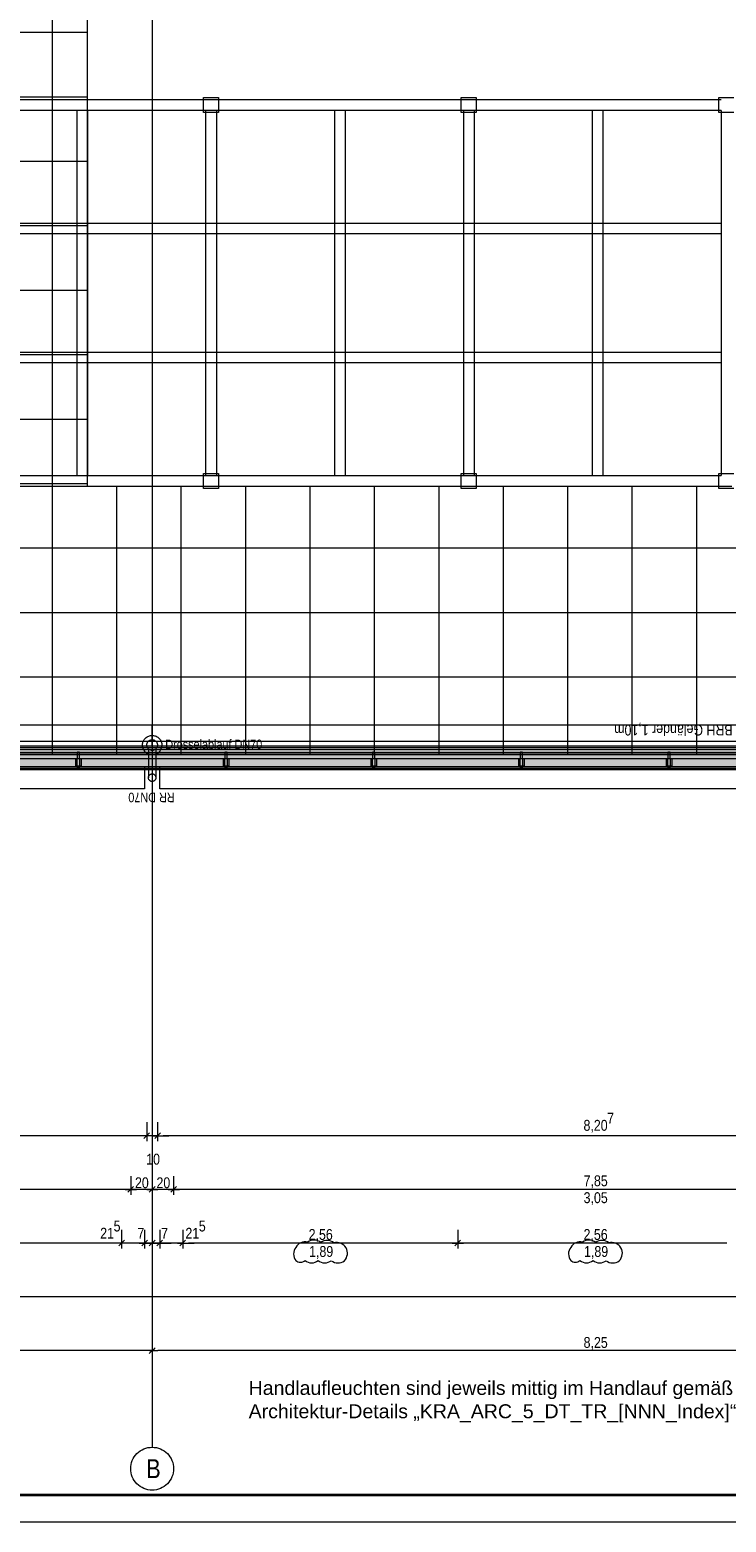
# Model space of a CAD drawing. Extents: x -634 to 300, y 62 to 1102.
# Tile 39 of 125: x -180 to -50, y 62 to 340. Entities that reach past the tile are written whole.
import ezdxf
from ezdxf.lldxf.tags import DXFTag

# ---------------------------------------------------------------- set-up
doc = ezdxf.new("R2010")
doc.units = 0
doc.layers.get('0').update_dxf_attribs({"lineweight": 13})
for name, color, linetype, lineweight, true_color in [('00_E_ST_Handlaufleuchte_Bem', 7, 'Continuous', 5, 0x7d7d00), ('00_E_ST_Handlaufleuchte–Handlauf-Position', 7, 'Continuous', 5, 0x0000b2), ('30 -33 Aussenwände- 7 Fassade_ Elemente', 7, 'Continuous', 9, 0x00aacc), ('30 -34 Innenwände- 6 Elemente', 7, 'Continuous', 9, 0xff6633), ('30 -36 Dächer- 3 Dachbeläge', 7, 'Continuous', 15, 0x9999ff), ('30 -36 Dächer- 4 Dachbekleidungen', 7, 'Continuous', 9, 0xccccff), ('60- 61 allgemeine Ausstattung- 4 Terrassen', 9, 'Continuous', 9, 0x808080), ('70 -72 Beschriftung- 1 Beschriftung allgemein', 7, 'Continuous', 9, 0xff6633), ('70 -76 Bemaßung- 2 Allgemein', 9, 'Continuous', 5, 0x808080), ('70 -77 Revision- 2 Wolken', 7, 'Continuous', 18, 0x944cff)]:
    doc.layers.add(name, color=color, linetype=linetype, lineweight=lineweight, true_color=true_color)
for name, color, linetype, lineweight in [('40 -41 Abwasser_Wasser_Gas- 1 Abwasser + sanitäre Anlagen', 7, 'Continuous', 9), ('40 -41 Abwasser_Wasser_Gas- 2 Wasser-1', 7, 'Continuous', 15), ('70 -71 Achsen- 1 Gebäudeachsen', 7, 'STRICHPUNKT2-A06CPW00L0', 18), ('iwb_Plankopf Rahmen', 7, 'Continuous', 35), ('Keine-A06CPVZYL0', 7, 'Continuous', 9)]:
    doc.layers.add(name, color=color, linetype=linetype, lineweight=lineweight)
doc.styles.get("Standard").update_dxf_attribs({"font": 'ARIALN.TTF'})
tags = doc.linetypes.add('grob-A06CPVZVL0', pattern=[14, 3, -8, 3]).pattern_tags.tags
tags[8:9] = [DXFTag(74, 4), DXFTag(75, 0), DXFTag(340, '0'), DXFTag(46, 0.0), DXFTag(50, 0.0), DXFTag(44, 0.0), DXFTag(45, 0.0)]
tags[6:7] = [DXFTag(74, 4), DXFTag(75, 0), DXFTag(340, '0'), DXFTag(46, 0.0), DXFTag(50, 0.0), DXFTag(44, 0.0), DXFTag(45, 0.0)]
tags[4:5] = [DXFTag(74, 4), DXFTag(75, 0), DXFTag(340, '0'), DXFTag(46, 0.0), DXFTag(50, 0.0), DXFTag(44, 0.0), DXFTag(45, 0.0)]
tags = doc.linetypes.add('STRICHPUNKT2-A06CPW00L0', pattern=[12.7, 6.35, -3.175, 0, -3.175]).pattern_tags.tags
tags[10:11] = [DXFTag(74, 4), DXFTag(75, 0), DXFTag(340, '0'), DXFTag(46, 0.0), DXFTag(50, 0.0), DXFTag(44, 0.0), DXFTag(45, 0.0)]
tags[8:9] = [DXFTag(74, 4), DXFTag(75, 0), DXFTag(340, '0'), DXFTag(46, 0.0), DXFTag(50, 0.0), DXFTag(44, 0.0), DXFTag(45, 0.0)]
tags[6:7] = [DXFTag(74, 4), DXFTag(75, 0), DXFTag(340, '0'), DXFTag(46, 0.0), DXFTag(50, 0.0), DXFTag(44, 0.0), DXFTag(45, 0.0)]
tags[4:5] = [DXFTag(74, 4), DXFTag(75, 0), DXFTag(340, '0'), DXFTag(46, 0.0), DXFTag(50, 0.0), DXFTag(44, 0.0), DXFTag(45, 0.0)]

# ---------------------------------------------------------------- blocks, each defined once
blk = doc.blocks.new('Referenz-A06CPW02L0')
at = {"layer": '30 -33 Aussenwände- 7 Fassade_ Elemente', "color": 0, "linetype": 'Continuous', "ltscale": 0.13}
for p, q in [((15.77, 203.08), (-494.83, 203.08)), ((-320.63, 203.08), (-158.43, 203.08)), ((-158.43, 203.08), (-158.43, 198.94)), ((-155.63, 203.08), (6.57, 203.08)), ((-155.63, 198.94), (-155.63, 203.08)), ((-158.43, 198.94), (-320.63, 198.94)), ((6.57, 198.94), (-155.63, 198.94))]:
    blk.add_line(p, q, dxfattribs=at)
at = {"layer": '30 -34 Innenwände- 6 Elemente', "color": 0, "linetype": 'Continuous', "ltscale": 0.13}
for p, q in [((-491.63, 206.28), (12.57, 206.28)), ((11.97, 206.88), (-491.03, 206.88)), ((-494.83, 203.08), (15.77, 203.08)), ((13.57, 205.28), (-492.63, 205.28))]:
    blk.add_line(p, q, dxfattribs=at)
at = {"layer": '30 -36 Dächer- 3 Dachbeläge', "color": 0, "linetype": 'Continuous', "ltscale": 0.15}
for p, q in [((-492.43, 205.48), (13.37, 205.48)), ((16.37, 202.48), (-495.43, 202.48))]:
    blk.add_line(p, q, dxfattribs=at)
at = {"layer": '30 -36 Dächer- 3 Dachbeläge', "color": 0, "lineweight": 9}
for p, q in [((-170.58, 203.18), (-170.98, 203.18)), ((-170.98, 203.18), (-170.98, 202.78)), ((-170.58, 202.78), (-170.58, 203.18)), ((-143.08, 203.18), (-143.48, 203.18)), ((-143.48, 203.18), (-143.48, 202.78)), ((-143.08, 202.78), (-143.08, 203.18)), ((-115.58, 203.18), (-115.98, 203.18)), ((-115.98, 203.18), (-115.98, 202.78)), ((-115.58, 202.78), (-115.58, 203.18)), ((-88.08, 203.18), (-88.48, 203.18)), ((-88.48, 203.18), (-88.48, 202.78)), ((-88.08, 202.78), (-88.08, 203.18)), ((-60.58, 203.18), (-60.98, 203.18)), ((-60.98, 203.18), (-60.98, 202.78)), ((-60.58, 202.78), (-60.58, 203.18))]:
    blk.add_line(p, q, dxfattribs=at)
at = {"layer": '30 -36 Dächer- 3 Dachbeläge', "color": 0, "lineweight": 0}
for points in [[(-492.43, 202.48), (-492.43, 205.48), (13.37, 202.48)], [(13.37, 202.48), (-492.43, 205.48), (13.37, 205.48)], [(-170.98, 203.18), (-170.58, 203.18), (-170.98, 202.78)], [(-170.98, 202.78), (-170.58, 203.18), (-170.58, 202.78)], [(-143.48, 203.18), (-143.08, 203.18), (-143.48, 202.78)], [(-143.48, 202.78), (-143.08, 203.18), (-143.08, 202.78)], [(-115.98, 203.18), (-115.58, 203.18), (-115.98, 202.78)], [(-115.98, 202.78), (-115.58, 203.18), (-115.58, 202.78)], [(-88.48, 203.18), (-88.08, 203.18), (-88.48, 202.78)], [(-88.48, 202.78), (-88.08, 203.18), (-88.08, 202.78)], [(-60.98, 203.18), (-60.58, 203.18), (-60.98, 202.78)], [(-60.98, 202.78), (-60.58, 203.18), (-60.58, 202.78)]]:
    blk.add_solid(points, dxfattribs=at)
at = {"layer": '30 -36 Dächer- 4 Dachbekleidungen', "color": 0, "linetype": 'Continuous', "ltscale": 0.13}
for p, q in [((-492.13, 205.78), (13.07, 205.78)), ((12.27, 206.58), (-491.33, 206.58)), ((-170.58, 205.78), (-170.98, 205.78)), ((-170.98, 205.78), (-170.98, 204.58)), ((-170.58, 204.58), (-170.58, 205.78)), ((-143.08, 205.78), (-143.48, 205.78)), ((-143.48, 205.78), (-143.48, 204.58)), ((-143.08, 204.58), (-143.08, 205.78)), ((-115.58, 205.78), (-115.98, 205.78)), ((-115.98, 205.78), (-115.98, 204.58)), ((-115.58, 204.58), (-115.58, 205.78)), ((-88.08, 205.78), (-88.48, 205.78)), ((-88.48, 205.78), (-88.48, 204.58)), ((-88.08, 204.58), (-88.08, 205.78)), ((-60.58, 205.78), (-60.98, 205.78)), ((-60.98, 205.78), (-60.98, 204.58)), ((-60.58, 204.58), (-60.58, 205.78)), ((14.27, 204.58), (-493.33, 204.58)), ((-171.28, 204.58), (-171.28, 203.18)), ((-171.28, 203.18), (-170.98, 203.18)), ((-170.98, 203.18), (-170.98, 204.58)), ((-170.58, 203.18), (-170.98, 203.18)), ((-170.58, 204.58), (-170.58, 203.18)), ((-170.28, 203.18), (-170.58, 203.18)), ((-170.28, 204.58), (-170.28, 203.18)), ((-143.78, 204.58), (-143.78, 203.18)), ((-143.78, 203.18), (-143.48, 203.18)), ((-143.48, 203.18), (-143.48, 204.58)), ((-143.08, 203.18), (-143.48, 203.18)), ((-143.08, 204.58), (-143.08, 203.18)), ((-142.78, 203.18), (-143.08, 203.18)), ((-142.78, 204.58), (-142.78, 203.18)), ((-116.28, 204.58), (-116.28, 203.18)), ((-116.28, 203.18), (-115.98, 203.18)), ((-115.98, 203.18), (-115.98, 204.58)), ((-115.58, 203.18), (-115.98, 203.18)), ((-115.58, 204.58), (-115.58, 203.18)), ((-115.28, 203.18), (-115.58, 203.18)), ((-115.28, 204.58), (-115.28, 203.18)), ((-88.78, 204.58), (-88.78, 203.18)), ((-88.78, 203.18), (-88.48, 203.18)), ((-88.48, 203.18), (-88.48, 204.58)), ((-88.08, 203.18), (-88.48, 203.18)), ((-88.08, 204.58), (-88.08, 203.18)), ((-87.78, 203.18), (-88.08, 203.18)), ((-87.78, 204.58), (-87.78, 203.18)), ((-61.28, 204.58), (-61.28, 203.18)), ((-61.28, 203.18), (-60.98, 203.18)), ((-60.98, 203.18), (-60.98, 204.58)), ((-60.58, 203.18), (-60.98, 203.18)), ((-60.58, 204.58), (-60.58, 203.18)), ((-60.28, 203.18), (-60.58, 203.18)), ((-60.28, 204.58), (-60.28, 203.18)), ((-495.13, 202.78), (16.07, 202.78))]:
    blk.add_line(p, q, dxfattribs=at)
at = {"layer": '40 -41 Abwasser_Wasser_Gas- 1 Abwasser + sanitäre Anlagen', "color": 0, "linetype": 'grob-A06CPVZVL0', "ltscale": 0.13}
for p, q in [((-157.03, 212.2), (-157.03, 207.11)), ((-157.73, 206.4), (-157.73, 201.04)), ((-156.33, 206.4), (-156.33, 201.04))]:
    blk.add_line(p, q, dxfattribs=at)
at = {"layer": '40 -41 Abwasser_Wasser_Gas- 1 Abwasser + sanitäre Anlagen', "color": 0, "linetype": 'Continuous', "lineweight": 5, "ltscale": 0.13}
for p, q in [((-157.03, 207.11), (-157.05, 207.17)), ((-157.05, 207.17), (-157.02, 207.17)), ((-157.02, 207.17), (-157.03, 207.11))]:
    blk.add_line(p, q, dxfattribs=at)
at = {"layer": '40 -41 Abwasser_Wasser_Gas- 1 Abwasser + sanitäre Anlagen', "color": 0, "lineweight": 0}
for points in [[(-157.03, 207.11), (-157.05, 207.17), (-157.03, 207.17)], [(-157.03, 207.11), (-157.03, 207.17), (-157.02, 207.17)]]:
    blk.add_solid(points, dxfattribs=at)
at = {"layer": '40 -41 Abwasser_Wasser_Gas- 2 Wasser-1', "color": 0, "linetype": 'Continuous', "ltscale": 0.15}
for p, q in [((-158.39, 208.3), (-158.26, 208.42)), ((-158.26, 208.42), (-158.13, 208.54)), ((-158.13, 208.54), (-157.98, 208.64)), ((-157.98, 208.64), (-157.83, 208.73)), ((-157.83, 208.73), (-157.67, 208.8)), ((-157.67, 208.8), (-157.5, 208.85)), ((-157.5, 208.85), (-157.33, 208.89)), ((-157.33, 208.89), (-157.15, 208.91)), ((-157.15, 208.91), (-156.97, 208.91)), ((-157.03, 207.11), (-157.03, 210.95)), ((-156.97, 208.91), (-156.8, 208.9)), ((-156.8, 208.9), (-156.62, 208.86)), ((-156.62, 208.86), (-156.45, 208.82)), ((-156.45, 208.82), (-156.29, 208.75)), ((-156.29, 208.75), (-156.13, 208.67)), ((-156.13, 208.67), (-155.98, 208.57)), ((-155.98, 208.57), (-155.85, 208.46)), ((-155.85, 208.46), (-155.72, 208.34)), ((-158.83, 207.17), (-158.82, 207.35)), ((-158.83, 206.99), (-158.83, 207.17)), ((-158.81, 206.82), (-158.83, 206.99)), ((-158.82, 207.35), (-158.79, 207.52)), ((-158.77, 206.64), (-158.81, 206.82)), ((-158.79, 207.52), (-158.74, 207.69)), ((-158.72, 206.48), (-158.77, 206.64)), ((-158.74, 207.69), (-158.67, 207.85)), ((-158.65, 206.31), (-158.72, 206.48)), ((-158.67, 207.85), (-158.59, 208.01)), ((-158.56, 206.16), (-158.65, 206.31)), ((-158.59, 208.01), (-158.5, 208.16)), ((-158.46, 206.02), (-158.56, 206.16)), ((-158.5, 208.16), (-158.39, 208.3)), ((-158.35, 205.88), (-158.46, 206.02)), ((-158.22, 205.76), (-158.35, 205.88)), ((-158.08, 205.65), (-158.22, 205.76)), ((-157.93, 205.55), (-158.08, 205.65)), ((-158.03, 207.14), (-158.02, 207.24)), ((-158.03, 207.05), (-158.03, 207.14)), ((-158.02, 206.95), (-158.03, 207.05)), ((-158.02, 207.24), (-158.01, 207.34)), ((-158, 206.85), (-158.02, 206.95)), ((-158.01, 207.34), (-157.98, 207.43)), ((-157.97, 206.76), (-158, 206.85)), ((-157.98, 207.43), (-157.94, 207.52)), ((-157.93, 206.67), (-157.97, 206.76)), ((-157.94, 207.52), (-157.9, 207.61)), ((-157.88, 206.58), (-157.93, 206.67)), ((-157.9, 207.61), (-157.85, 207.69)), ((-157.83, 206.5), (-157.88, 206.58)), ((-157.85, 207.69), (-157.79, 207.77)), ((-157.76, 206.43), (-157.83, 206.5)), ((-157.79, 207.77), (-157.72, 207.84)), ((-157.69, 206.36), (-157.76, 206.43)), ((-157.72, 207.84), (-157.64, 207.9)), ((-157.62, 206.3), (-157.69, 206.36)), ((-157.64, 207.9), (-157.56, 207.96)), ((-157.53, 206.24), (-157.62, 206.3)), ((-157.56, 207.96), (-157.48, 208.01)), ((-157.45, 206.2), (-157.53, 206.24)), ((-157.48, 208.01), (-157.39, 208.05)), ((-157.35, 206.16), (-157.45, 206.2)), ((-157.39, 208.05), (-157.29, 208.08)), ((-157.26, 206.14), (-157.35, 206.16)), ((-157.29, 208.08), (-157.2, 208.1)), ((-157.16, 206.12), (-157.26, 206.14)), ((-157.2, 208.1), (-157.1, 208.11)), ((-157.07, 206.11), (-157.16, 206.12)), ((-157.1, 208.11), (-157, 208.11)), ((-156.97, 206.11), (-157.07, 206.11)), ((-157, 208.11), (-156.9, 208.1)), ((-156.87, 206.12), (-156.97, 206.11)), ((-156.9, 208.1), (-156.81, 208.08)), ((-156.77, 206.14), (-156.87, 206.12)), ((-156.81, 208.08), (-156.71, 208.06)), ((-156.68, 206.17), (-156.77, 206.14)), ((-156.71, 208.06), (-156.62, 208.02)), ((-156.59, 206.21), (-156.68, 206.17)), ((-156.62, 208.02), (-156.53, 207.98)), ((-156.51, 206.26), (-156.59, 206.21)), ((-156.53, 207.98), (-156.45, 207.92)), ((-156.42, 206.32), (-156.51, 206.26)), ((-156.45, 207.92), (-156.37, 207.86)), ((-156.35, 206.38), (-156.42, 206.32)), ((-156.37, 207.86), (-156.3, 207.79)), ((-156.28, 206.45), (-156.35, 206.38)), ((-156.3, 207.79), (-156.24, 207.72)), ((-156.22, 206.53), (-156.28, 206.45)), ((-156.24, 207.72), (-156.18, 207.64)), ((-156.17, 206.61), (-156.22, 206.53)), ((-156.18, 207.64), (-156.14, 207.55)), ((-156.12, 206.7), (-156.17, 206.61)), ((-156.14, 207.55), (-156.1, 207.46)), ((-156.09, 206.79), (-156.12, 206.7)), ((-156.1, 207.46), (-156.07, 207.37)), ((-156.06, 206.88), (-156.09, 206.79)), ((-155.94, 205.68), (-156.08, 205.58)), ((-156.07, 207.37), (-156.05, 207.27)), ((-156.04, 206.98), (-156.06, 206.88)), ((-156.05, 207.27), (-156.04, 207.18)), ((-156.04, 207.18), (-156.03, 207.08)), ((-156.03, 207.08), (-156.04, 206.98)), ((-155.8, 205.8), (-155.94, 205.68)), ((-155.68, 205.92), (-155.8, 205.8)), ((-155.72, 208.34), (-155.61, 208.21)), ((-155.57, 206.06), (-155.68, 205.92)), ((-155.61, 208.21), (-155.5, 208.06)), ((-155.47, 206.21), (-155.57, 206.06)), ((-155.5, 208.06), (-155.42, 207.91)), ((-155.39, 206.37), (-155.47, 206.21)), ((-155.42, 207.91), (-155.35, 207.74)), ((-155.33, 206.53), (-155.39, 206.37)), ((-155.35, 207.74), (-155.29, 207.58)), ((-155.28, 206.7), (-155.33, 206.53)), ((-155.29, 207.58), (-155.26, 207.4)), ((-155.25, 206.88), (-155.28, 206.7)), ((-155.26, 207.4), (-155.24, 207.23)), ((-155.23, 207.05), (-155.25, 206.88)), ((-155.24, 207.23), (-155.23, 207.05)), ((-157.78, 205.47), (-157.93, 205.55)), ((-157.61, 205.41), (-157.78, 205.47)), ((-157.44, 205.36), (-157.61, 205.41)), ((-157.27, 205.33), (-157.44, 205.36)), ((-157.09, 205.31), (-157.27, 205.33)), ((-156.92, 205.31), (-157.09, 205.31)), ((-156.74, 205.33), (-156.92, 205.31)), ((-156.57, 205.37), (-156.74, 205.33)), ((-156.4, 205.43), (-156.57, 205.37)), ((-156.24, 205.5), (-156.4, 205.43)), ((-156.08, 205.58), (-156.24, 205.5)), ((-157.73, 201.14), (-157.72, 201.2)), ((-157.73, 201.14), (-157.72, 201.2)), ((-157.73, 201.07), (-157.73, 201.14)), ((-157.73, 201.07), (-157.73, 201.14)), ((-157.73, 201), (-157.73, 201.07)), ((-157.73, 201), (-157.73, 201.07)), ((-157.72, 200.93), (-157.73, 201)), ((-157.72, 200.93), (-157.73, 201)), ((-157.72, 201.2), (-157.7, 201.27)), ((-157.72, 201.2), (-157.7, 201.27)), ((-157.71, 200.86), (-157.72, 200.93)), ((-157.71, 200.86), (-157.72, 200.93)), ((-157.69, 200.8), (-157.71, 200.86)), ((-157.69, 200.8), (-157.71, 200.86)), ((-157.7, 201.27), (-157.67, 201.33)), ((-157.7, 201.27), (-157.67, 201.33)), ((-157.66, 200.73), (-157.69, 200.8)), ((-157.66, 200.73), (-157.69, 200.8)), ((-157.67, 201.33), (-157.64, 201.39)), ((-157.67, 201.33), (-157.64, 201.39)), ((-157.63, 200.67), (-157.66, 200.73)), ((-157.63, 200.67), (-157.66, 200.73)), ((-157.64, 201.39), (-157.6, 201.45)), ((-157.64, 201.39), (-157.6, 201.45)), ((-157.59, 200.62), (-157.63, 200.67)), ((-157.59, 200.62), (-157.63, 200.67)), ((-157.6, 201.45), (-157.56, 201.51)), ((-157.6, 201.45), (-157.56, 201.51)), ((-157.54, 200.57), (-157.59, 200.62)), ((-157.54, 200.57), (-157.59, 200.62)), ((-157.56, 201.51), (-157.51, 201.55)), ((-157.56, 201.51), (-157.51, 201.55)), ((-157.49, 200.52), (-157.54, 200.57)), ((-157.49, 200.52), (-157.54, 200.57)), ((-157.51, 201.55), (-157.46, 201.6)), ((-157.51, 201.55), (-157.46, 201.6)), ((-157.44, 200.47), (-157.49, 200.52)), ((-157.44, 200.47), (-157.49, 200.52)), ((-157.46, 201.6), (-157.4, 201.64)), ((-157.46, 201.6), (-157.4, 201.64)), ((-157.38, 200.44), (-157.44, 200.47)), ((-157.38, 200.44), (-157.44, 200.47)), ((-157.4, 201.64), (-157.34, 201.67)), ((-157.4, 201.64), (-157.34, 201.67)), ((-157.32, 200.41), (-157.38, 200.44)), ((-157.32, 200.41), (-157.38, 200.44)), ((-157.34, 201.67), (-157.28, 201.7)), ((-157.34, 201.67), (-157.28, 201.7)), ((-157.26, 200.38), (-157.32, 200.41)), ((-157.26, 200.38), (-157.32, 200.41)), ((-157.28, 201.7), (-157.21, 201.72)), ((-157.28, 201.7), (-157.21, 201.72)), ((-157.19, 200.36), (-157.26, 200.38)), ((-157.19, 200.36), (-157.26, 200.38)), ((-157.21, 201.72), (-157.15, 201.73)), ((-157.21, 201.72), (-157.15, 201.73)), ((-157.12, 200.35), (-157.19, 200.36)), ((-157.12, 200.35), (-157.19, 200.36)), ((-157.15, 201.73), (-157.08, 201.74)), ((-157.15, 201.73), (-157.08, 201.74)), ((-157.06, 200.34), (-157.12, 200.35)), ((-157.06, 200.34), (-157.12, 200.35)), ((-157.08, 201.74), (-157.01, 201.74)), ((-157.08, 201.74), (-157.01, 201.74)), ((-156.99, 200.35), (-157.06, 200.34)), ((-156.99, 200.35), (-157.06, 200.34)), ((-157.01, 201.74), (-156.94, 201.74)), ((-157.01, 201.74), (-156.94, 201.74)), ((-156.92, 200.35), (-156.99, 200.35)), ((-156.92, 200.35), (-156.99, 200.35)), ((-156.94, 201.74), (-156.87, 201.73)), ((-156.94, 201.74), (-156.87, 201.73)), ((-156.85, 200.37), (-156.92, 200.35)), ((-156.85, 200.37), (-156.92, 200.35)), ((-156.87, 201.73), (-156.81, 201.71)), ((-156.87, 201.73), (-156.81, 201.71)), ((-156.79, 200.39), (-156.85, 200.37)), ((-156.79, 200.39), (-156.85, 200.37)), ((-156.81, 201.71), (-156.74, 201.68)), ((-156.81, 201.71), (-156.74, 201.68)), ((-156.72, 200.42), (-156.79, 200.39)), ((-156.72, 200.42), (-156.79, 200.39)), ((-156.74, 201.68), (-156.68, 201.65)), ((-156.74, 201.68), (-156.68, 201.65)), ((-156.66, 200.45), (-156.72, 200.42)), ((-156.66, 200.45), (-156.72, 200.42)), ((-156.68, 201.65), (-156.63, 201.61)), ((-156.68, 201.65), (-156.63, 201.61)), ((-156.61, 200.49), (-156.66, 200.45)), ((-156.61, 200.49), (-156.66, 200.45)), ((-156.63, 201.61), (-156.57, 201.57)), ((-156.63, 201.61), (-156.57, 201.57)), ((-156.55, 200.53), (-156.61, 200.49)), ((-156.55, 200.53), (-156.61, 200.49)), ((-156.57, 201.57), (-156.52, 201.52)), ((-156.57, 201.57), (-156.52, 201.52)), ((-156.51, 200.58), (-156.55, 200.53)), ((-156.51, 200.58), (-156.55, 200.53)), ((-156.52, 201.52), (-156.48, 201.47)), ((-156.52, 201.52), (-156.48, 201.47)), ((-156.46, 200.64), (-156.51, 200.58)), ((-156.46, 200.64), (-156.51, 200.58)), ((-156.48, 201.47), (-156.44, 201.41)), ((-156.48, 201.47), (-156.44, 201.41)), ((-156.43, 200.69), (-156.46, 200.64)), ((-156.43, 200.69), (-156.46, 200.64)), ((-156.44, 201.41), (-156.41, 201.35)), ((-156.44, 201.41), (-156.41, 201.35)), ((-156.4, 200.75), (-156.43, 200.69)), ((-156.4, 200.75), (-156.43, 200.69)), ((-156.41, 201.35), (-156.38, 201.29)), ((-156.41, 201.35), (-156.38, 201.29)), ((-156.37, 200.82), (-156.4, 200.75)), ((-156.37, 200.82), (-156.4, 200.75)), ((-156.38, 201.29), (-156.36, 201.22)), ((-156.38, 201.29), (-156.36, 201.22)), ((-156.35, 200.88), (-156.37, 200.82)), ((-156.35, 200.88), (-156.37, 200.82)), ((-156.36, 201.22), (-156.34, 201.16)), ((-156.36, 201.22), (-156.34, 201.16)), ((-156.34, 200.95), (-156.35, 200.88)), ((-156.34, 200.95), (-156.35, 200.88)), ((-156.34, 201.16), (-156.33, 201.09)), ((-156.34, 201.16), (-156.33, 201.09)), ((-156.33, 201.02), (-156.34, 200.95)), ((-156.33, 201.02), (-156.34, 200.95)), ((-156.33, 201.09), (-156.33, 201.02)), ((-156.33, 201.09), (-156.33, 201.02))]:
    blk.add_line(p, q, dxfattribs=at)
at = {"layer": '60- 61 allgemeine Ausstattung- 4 Terrassen', "color": 0}
for p, q in [((-175.61, 205.48), (-175.61, 588.94)), ((-169.08, 255.28), (-169.08, 435.28)), ((-169.08, 255.28), (-169.08, 435.28)), ((-492.63, 339.82), (-169.08, 339.82)), ((-492.63, 327.82), (-169.08, 327.82)), ((-147.48, 327.68), (-144.68, 327.68)), ((-147.48, 324.88), (-147.48, 327.68)), ((-144.68, 327.68), (-144.68, 324.88)), ((-99.48, 327.68), (-96.68, 327.68)), ((-99.48, 324.88), (-99.48, 327.68)), ((-96.68, 327.68), (-96.68, 324.88)), ((-51.48, 327.68), (-48.68, 327.68)), ((-51.48, 324.88), (-51.48, 327.68)), ((-144.68, 324.88), (-147.48, 324.88)), ((-96.68, 324.88), (-99.48, 324.88)), ((-48.68, 324.88), (-51.48, 324.88)), ((-492.63, 315.82), (-169.08, 315.82)), ((-492.63, 303.82), (-169.08, 303.82)), ((-492.63, 291.82), (-169.08, 291.82)), ((-492.63, 279.82), (-169.08, 279.82)), ((-492.63, 267.82), (-169.08, 267.82)), ((-492.63, 255.82), (-169.08, 255.82)), ((-147.48, 257.68), (-144.68, 257.68)), ((-147.48, 254.88), (-147.48, 257.68)), ((-144.68, 257.68), (-144.68, 254.88)), ((-99.48, 257.68), (-96.68, 257.68)), ((-99.48, 254.88), (-99.48, 257.68)), ((-96.68, 257.68), (-96.68, 254.88)), ((-51.48, 257.68), (-48.68, 257.68)), ((-51.48, 254.88), (-51.48, 257.68)), ((-49.08, 255.28), (-169.08, 255.28)), ((-49.08, 255.28), (-169.08, 255.28)), ((-163.61, 205.48), (-163.61, 255.28)), ((-151.61, 205.48), (-151.61, 255.28)), ((-144.68, 254.88), (-147.48, 254.88)), ((-139.61, 205.48), (-139.61, 255.28)), ((-127.61, 205.48), (-127.61, 255.28)), ((-115.61, 205.48), (-115.61, 255.28)), ((-103.61, 205.48), (-103.61, 255.28)), ((-96.68, 254.88), (-99.48, 254.88)), ((-91.61, 205.48), (-91.61, 255.28)), ((-79.61, 205.48), (-79.61, 255.28)), ((-67.61, 205.48), (-67.61, 255.28)), ((-55.61, 205.48), (-55.61, 255.28)), ((-48.68, 254.88), (-51.48, 254.88)), ((-500.63, 243.82), (13.37, 243.82)), ((-500.63, 231.82), (13.37, 231.82)), ((-500.63, 219.82), (13.37, 219.82)), ((-492.63, 207.82), (13.37, 207.82)), ((-492.63, 205.48), (13.37, 205.48))]:
    blk.add_line(p, q, dxfattribs=at)
at = {"layer": '60- 61 allgemeine Ausstattung- 4 Terrassen', "color": 0, "linetype": 'grob-A06CPVZVL0', "ltscale": 0.13}
for p, q in [((-51.08, 325.28), (-339.08, 325.28)), ((-337.08, 327.28), (-51.08, 327.28)), ((-171.08, 325.28), (-171.08, 257.28)), ((-169.08, 325.28), (-169.08, 257.28)), ((-147.08, 325.28), (-147.08, 257.28)), ((-145.08, 325.28), (-145.08, 257.28)), ((-123.08, 325.28), (-123.08, 257.28)), ((-121.08, 325.28), (-121.08, 257.28)), ((-99.08, 325.28), (-99.08, 257.28)), ((-97.08, 325.28), (-97.08, 257.28)), ((-75.08, 325.28), (-75.08, 257.28)), ((-73.08, 325.28), (-73.08, 257.28)), ((-51.08, 325.28), (-51.08, 257.28)), ((-337.08, 304.28), (-51.08, 304.28)), ((-51.08, 302.28), (-337.08, 302.28)), ((-337.08, 280.28), (-51.08, 280.28)), ((-51.08, 278.28), (-337.08, 278.28)), ((-339.08, 257.28), (-51.08, 257.28)), ((-51.08, 255.28), (-339.08, 255.28))]:
    blk.add_line(p, q, dxfattribs=at)
at = {"layer": '70 -71 Achsen- 1 Gebäudeachsen', "color": 0, "linetype": 'STRICHPUNKT2-A06CPW00L0', "ltscale": 0.18}
for p, q in [((-157.03, 1075.82), (-157.03, 76.38)), ((-554.53, 210.88), (92.91, 210.88))]:
    blk.add_line(p, q, dxfattribs=at)
at = {"layer": '70 -76 Bemaßung- 2 Allgemein', "color": 0, "linetype": 'Continuous', "ltscale": 0.13}
for p, q in [((-158.03, 136.88), (-158.03, 133.38)), ((-158.03, 136.88), (-158.03, 133.38)), ((-158.03, 136.88), (-158.03, 133.38)), ((-158.03, 136.88), (-158.03, 133.38)), ((-156.03, 136.88), (-156.03, 133.38)), ((-156.03, 136.88), (-156.03, 133.38)), ((-156.03, 136.88), (-156.03, 133.38)), ((-156.03, 136.88), (-156.03, 133.38)), ((-159.09, 134.38), (-319.47, 134.38)), ((-159.09, 134.38), (-319.47, 134.38)), ((-159.09, 134.38), (-160.15, 134.38)), ((-159.09, 134.38), (-160.15, 134.38)), ((-157.03, 134.38), (-159.09, 134.38)), ((-157.03, 134.38), (-159.09, 134.38)), ((-157.03, 134.38), (-159.09, 134.38)), ((-157.03, 134.38), (-159.09, 134.38)), ((-156.03, 134.38), (-158.03, 134.38)), ((-156.03, 134.38), (-158.03, 134.38)), ((-157.03, 134.38), (-154.97, 134.38)), ((-157.03, 134.38), (-154.97, 134.38)), ((-157.03, 134.38), (-154.97, 134.38)), ((-157.03, 134.38), (-154.97, 134.38)), ((-154.97, 134.38), (-153.91, 134.38)), ((7.05, 134.38), (-154.97, 134.38)), ((-154.97, 134.38), (-153.91, 134.38)), ((7.05, 134.38), (-154.97, 134.38)), ((-161.03, 126.88), (-161.03, 123.38)), ((-161.03, 126.88), (-161.03, 123.38)), ((-157.03, 126.88), (-157.03, 123.38)), ((-157.03, 126.88), (-157.03, 123.38)), ((-153.03, 126.88), (-153.03, 123.38)), ((-153.03, 126.88), (-153.03, 123.38)), ((-162.09, 124.38), (-316.97, 124.38)), ((-160.03, 124.38), (-162.09, 124.38)), ((-162.03, 124.38), (-159.97, 124.38)), ((-158.09, 124.38), (-159.97, 124.38)), ((-156.03, 124.38), (-158.09, 124.38)), ((-158.03, 124.38), (-155.97, 124.38)), ((-154.09, 124.38), (-155.97, 124.38)), ((-152.03, 124.38), (-154.09, 124.38)), ((-154.03, 124.38), (-151.97, 124.38)), ((2.91, 124.38), (-151.97, 124.38)), ((-162.73, 116.88), (-162.73, 113.38)), ((-162.73, 116.88), (-162.73, 113.38)), ((-158.43, 116.88), (-158.43, 113.38)), ((-158.43, 116.88), (-158.43, 113.38)), ((-157.03, 116.88), (-157.03, 113.38)), ((-157.03, 116.88), (-157.03, 113.38)), ((-155.63, 116.88), (-155.63, 113.38)), ((-155.63, 116.88), (-155.63, 113.38)), ((-151.33, 116.88), (-151.33, 113.38)), ((-151.33, 116.88), (-151.33, 113.38)), ((-100.13, 116.88), (-100.13, 113.38)), ((-100.13, 116.88), (-100.13, 113.38)), ((-163.79, 114.38), (-212.87, 114.38)), ((-163.79, 114.38), (-164.85, 114.38)), ((-161.73, 114.38), (-163.79, 114.38)), ((-161.73, 114.38), (-163.79, 114.38)), ((-158.43, 114.38), (-162.73, 114.38)), ((-159.49, 114.38), (-160.55, 114.38)), ((-157.43, 114.38), (-159.49, 114.38)), ((-159.43, 114.38), (-157.37, 114.38)), ((-158.09, 114.38), (-159.15, 114.38)), ((-157.03, 114.38), (-158.43, 114.38)), ((-156.03, 114.38), (-158.09, 114.38)), ((-158.03, 114.38), (-155.97, 114.38)), ((-156.69, 114.38), (-157.75, 114.38)), ((-157.37, 114.38), (-156.31, 114.38)), ((-155.63, 114.38), (-157.03, 114.38)), ((-154.63, 114.38), (-156.69, 114.38)), ((-156.63, 114.38), (-154.57, 114.38)), ((-155.97, 114.38), (-154.91, 114.38)), ((-151.33, 114.38), (-155.63, 114.38)), ((-154.57, 114.38), (-153.51, 114.38)), ((-152.33, 114.38), (-150.27, 114.38)), ((-152.33, 114.38), (-150.27, 114.38)), ((-150.27, 114.38), (-149.21, 114.38)), ((-101.19, 114.38), (-150.27, 114.38)), ((-99.13, 114.38), (-101.19, 114.38)), ((-101.13, 114.38), (-99.07, 114.38)), ((-49.99, 114.38), (-99.07, 114.38)), ((6.91, 104.38), (-474.03, 104.38)), ((-156.5, 94.91), (-157.56, 93.85)), ((-157.56, 93.85), (-156.5, 94.91)), ((-157.03, 96.38), (-157.03, 93.38)), ((-157.03, 96.38), (-157.03, 93.38)), ((-158.09, 94.38), (-320.97, 94.38)), ((-156.53, 94.38), (-158.09, 94.38)), ((-157.53, 94.38), (-155.97, 94.38)), ((6.91, 94.38), (-155.97, 94.38))]:
    blk.add_line(p, q, dxfattribs=at)
at = {"layer": '70 -76 Bemaßung- 2 Allgemein', "color": 0, "linetype": 'Continuous', "lineweight": 20, "ltscale": 0.2}
for p, q in [((-157.5, 134.91), (-158.56, 133.85)), ((-157.5, 134.91), (-158.56, 133.85)), ((-157.5, 134.91), (-158.56, 133.85)), ((-157.5, 134.91), (-158.56, 133.85)), ((-156.56, 133.85), (-155.5, 134.91)), ((-156.56, 133.85), (-155.5, 134.91)), ((-156.56, 133.85), (-155.5, 134.91)), ((-156.56, 133.85), (-155.5, 134.91)), ((-160.5, 124.91), (-161.56, 123.85)), ((-161.56, 123.85), (-160.5, 124.91)), ((-156.5, 124.91), (-157.56, 123.85)), ((-157.56, 123.85), (-156.5, 124.91)), ((-152.5, 124.91), (-153.56, 123.85)), ((-153.56, 123.85), (-152.5, 124.91)), ((-162.2, 114.91), (-163.26, 113.85)), ((-162.2, 114.91), (-163.26, 113.85)), ((-158.96, 113.85), (-157.9, 114.91)), ((-157.9, 114.91), (-158.96, 113.85)), ((-157.56, 113.85), (-156.5, 114.91)), ((-156.5, 114.91), (-157.56, 113.85)), ((-156.16, 113.85), (-155.1, 114.91)), ((-155.1, 114.91), (-156.16, 113.85)), ((-151.86, 113.85), (-150.8, 114.91)), ((-151.86, 113.85), (-150.8, 114.91)), ((-99.6, 114.91), (-100.66, 113.85)), ((-100.66, 113.85), (-99.6, 114.91))]:
    blk.add_line(p, q, dxfattribs=at)
at = {"layer": '70 -77 Revision- 2 Wolken', "color": 0, "linetype": 'Continuous', "ltscale": 0.18}
for centre, major_axis in [((-128.5, 112.6), (-0.84, 1.85)), ((-128.5, 112.6), (0.44, 1.98)), ((-126.89, 112.92), (0.06, 2.03)), ((-126.89, 112.92), (1.27, 1.59)), ((-124.45, 112.85), (0.06, 2.03)), ((-124.45, 112.85), (1.27, 1.59)), ((-122.67, 112.48), (0.77, 1.88)), ((-122.67, 112.48), (1.74, 1.05)), ((-77.3, 112.6), (-0.84, 1.85)), ((-77.3, 112.6), (0.44, 1.98)), ((-75.69, 112.92), (0.06, 2.03)), ((-75.69, 112.92), (1.27, 1.59)), ((-73.25, 112.85), (0.06, 2.03)), ((-73.25, 112.85), (1.27, 1.59)), ((-71.47, 112.48), (0.77, 1.88)), ((-71.47, 112.48), (1.74, 1.05)), ((-128.66, 112.36), (-1.63, 1.22)), ((-128.66, 112.36), (-2.03, 0)), ((-122.7, 112.52), (1.46, -1.42)), ((-122.7, 112.52), (2.02, -0.26)), ((-77.46, 112.36), (-1.63, 1.22)), ((-77.46, 112.36), (-2.03, 0)), ((-71.5, 112.52), (1.46, -1.42)), ((-71.5, 112.52), (2.02, -0.26)), ((-129.41, 112.29), (-0.87, -1.15)), ((-129.41, 112.29), (-0.01, -1.44)), ((-127.33, 112.75), (-1.23, -1.62)), ((-127.33, 112.75), (-0.01, -2.03)), ((-124.89, 112.74), (-1.23, -1.62)), ((-124.89, 112.74), (-0.01, -2.03)), ((-122.45, 112.73), (-1.23, -1.62)), ((-122.45, 112.73), (-0.01, -2.03)), ((-78.21, 112.29), (-0.87, -1.15)), ((-78.21, 112.29), (-0.01, -1.44)), ((-76.13, 112.75), (-1.23, -1.62)), ((-76.13, 112.75), (-0.01, -2.03)), ((-73.69, 112.74), (-1.23, -1.62)), ((-73.69, 112.74), (-0.01, -2.03)), ((-71.25, 112.73), (-1.23, -1.62)), ((-71.25, 112.73), (-0.01, -2.03))]:
    blk.add_ellipse(centre, major_axis=major_axis, ratio=1, start_param=0, end_param=0.643501, dxfattribs=at)
at = {"layer": 'Keine-A06CPVZYL0', "color": 0, "linetype": 'Continuous', "ltscale": 0.13}
for p, q in [((-160.13, 74.92), (-159.86, 75.21)), ((-159.86, 75.21), (-159.57, 75.48)), ((-159.57, 75.48), (-159.26, 75.71)), ((-159.26, 75.71), (-158.92, 75.91)), ((-158.92, 75.91), (-158.56, 76.08)), ((-158.56, 76.08), (-158.19, 76.21)), ((-158.19, 76.21), (-157.81, 76.31)), ((-157.81, 76.31), (-157.43, 76.36)), ((-157.43, 76.36), (-157.03, 76.38)), ((-157.03, 76.38), (-156.64, 76.36)), ((-156.64, 76.36), (-156.25, 76.31)), ((-156.25, 76.31), (-155.87, 76.21)), ((-155.87, 76.21), (-155.5, 76.08)), ((-155.5, 76.08), (-155.15, 75.91)), ((-155.15, 75.91), (-154.81, 75.71)), ((-154.81, 75.71), (-154.5, 75.48)), ((-154.5, 75.48), (-154.2, 75.21)), ((-154.2, 75.21), (-153.94, 74.92)), ((-161.03, 72.38), (-161.01, 72.78)), ((-161.01, 71.99), (-161.03, 72.38)), ((-161.01, 72.78), (-160.96, 73.16)), ((-160.96, 73.16), (-160.86, 73.54)), ((-160.86, 73.54), (-160.73, 73.91)), ((-160.73, 73.91), (-160.56, 74.27)), ((-160.56, 74.27), (-160.36, 74.61)), ((-160.36, 74.61), (-160.13, 74.92)), ((-153.94, 74.92), (-153.71, 74.61)), ((-153.71, 74.61), (-153.51, 74.27)), ((-153.51, 74.27), (-153.34, 73.91)), ((-153.34, 73.91), (-153.21, 73.54)), ((-153.21, 73.54), (-153.11, 73.16)), ((-153.11, 73.16), (-153.05, 72.78)), ((-153.05, 72.78), (-153.03, 72.38)), ((-153.03, 72.38), (-153.05, 71.99)), ((-160.96, 71.6), (-161.01, 71.99)), ((-160.86, 71.22), (-160.96, 71.6)), ((-160.73, 70.85), (-160.86, 71.22)), ((-160.56, 70.5), (-160.73, 70.85)), ((-160.36, 70.16), (-160.56, 70.5)), ((-160.13, 69.85), (-160.36, 70.16)), ((-159.86, 69.56), (-160.13, 69.85)), ((-159.57, 69.29), (-159.86, 69.56)), ((-154.2, 69.56), (-154.5, 69.29)), ((-153.94, 69.85), (-154.2, 69.56)), ((-153.71, 70.16), (-153.94, 69.85)), ((-153.51, 70.5), (-153.71, 70.16)), ((-153.34, 70.85), (-153.51, 70.5)), ((-153.21, 71.22), (-153.34, 70.85)), ((-153.11, 71.6), (-153.21, 71.22)), ((-153.05, 71.99), (-153.11, 71.6)), ((-159.26, 69.06), (-159.57, 69.29)), ((-158.92, 68.86), (-159.26, 69.06)), ((-158.56, 68.69), (-158.92, 68.86)), ((-158.19, 68.56), (-158.56, 68.69)), ((-157.81, 68.46), (-158.19, 68.56)), ((-157.43, 68.4), (-157.81, 68.46)), ((-157.03, 68.38), (-157.43, 68.4)), ((-156.64, 68.4), (-157.03, 68.38)), ((-156.25, 68.46), (-156.64, 68.4)), ((-155.87, 68.56), (-156.25, 68.46)), ((-155.5, 68.69), (-155.87, 68.56)), ((-155.15, 68.86), (-155.5, 68.69)), ((-154.81, 69.06), (-155.15, 68.86)), ((-154.5, 69.29), (-154.81, 69.06))]:
    blk.add_line(p, q, dxfattribs=at)
at = {"layer": '70 -72 Beschriftung- 1 Beschriftung allgemein', "color": 0, "linetype": 'Continuous', "ltscale": 0.13, "attachment_point": 1, "rotation": 180}
for s, insert, char_height in [('{\\fArial Narrow;BRH Geländer 1,10m}', (-48.93, 208.9), 2.0138), ('{\\fArial Narrow;RR DN70}', (-152.84, 196.48), 1.7621), ('{\\fArial Narrow;RR DN70}', (-152.84, 196.48), 1.7621)]:
    blk.add_mtext(s, dxfattribs=dict(at, insert=insert, char_height=char_height))
at = {"layer": '70 -72 Beschriftung- 1 Beschriftung allgemein', "color": 0, "linetype": 'Continuous', "ltscale": 0.13, "insert": (-154.59, 208.13), "char_height": 1.7621, "attachment_point": 1}
blk.add_mtext('{\\fArial Narrow;Drosselablauf DN70}', dxfattribs=at)
at = {"layer": '70 -76 Bemaßung- 2 Allgemein', "color": 0, "linetype": 'Continuous', "ltscale": 0.13, "char_height": 2.0138, "attachment_point": 1}
for s, insert in [('{\\fArial Narrow;8,20}', (-76.7, 137.32)), ('{\\fArial Narrow;8,20}', (-76.7, 137.32)), ('{\\fArial Narrow;7}', (-72.3, 138.66)), ('{\\fArial Narrow;7}', (-72.3, 138.66)), ('{\\fArial Narrow;10}', (-158.14, 131.02)), ('{\\fArial Narrow;10}', (-158.14, 131.02)), ('{\\fArial Narrow;20}', (-160.23, 126.63)), ('{\\fArial Narrow;20}', (-156.23, 126.63)), ('{\\fArial Narrow;7,85}', (-76.68, 127)), ('{\\fArial Narrow;3,05}', (-76.68, 123.85)), ('{\\fArial Narrow;21}', (-166.71, 117.23)), ('{\\fArial Narrow;5}', (-164.21, 118.57)), ('{\\fArial Narrow;7}', (-159.78, 117.21)), ('{\\fArial Narrow;7}', (-155.36, 117.21)), ('{\\fArial Narrow;21}', (-150.84, 117.23)), ('{\\fArial Narrow;5}', (-148.34, 118.57)), ('{\\fArial Narrow;2,56}', (-127.89, 117)), ('{\\fArial Narrow;2,56}', (-76.69, 117)), ('{\\fArial Narrow;1,89}', (-127.8, 113.84)), ('{\\fArial Narrow;1,89}', (-76.6, 113.84)), ('{\\fArial Narrow;8,25}', (-76.68, 96.9))]:
    blk.add_mtext(s, dxfattribs=dict(at, insert=insert))
at = {"layer": 'Keine-A06CPVZYL0', "color": 0, "linetype": 'Continuous', "ltscale": 0.13, "insert": (-158.13, 74.15), "char_height": 3.5241, "attachment_point": 1}
blk.add_mtext('{\\fArial Narrow;B}', dxfattribs=at)
blk = doc.blocks.new('Polygon-A06CPW1CL0')
at = {"linetype": 'ByBlock', "lineweight": -2, "ltscale": 0.13}
blk.add_hatch(color=0, dxfattribs=at).paths.add_polyline_path([(-491.63, 206.28), (-491.63, 207.08), (11.77, 207.08), (11.77, 592.5), (12.57, 592.5), (12.57, 206.28)])

msp = doc.modelspace()

# ---------------------------------------------------------------- linework, layer by layer
at = {"layer": 'iwb_Plankopf Rahmen', "color": 8, "lineweight": 13, "ltscale": 0.13, "true_color": 0x808080}
msp.add_lwpolyline([(300.35, 62.43), (-619.65, 62.43), (-619.65, 1102.43), (300.35, 1102.43), (300.35, 62.43)], close=True, dxfattribs=at)
at = {"layer": 'iwb_Plankopf Rahmen', "ltscale": 0.35}
msp.add_lwpolyline([(-599.65, 67.43), (-599.65, 1097.43), (295.35, 1097.43), (295.35, 67.43), (-599.65, 67.43)], close=True, dxfattribs=at)

# ---------------------------------------------------------------- block references
at = {"color": 8, "lineweight": 13, "ltscale": 0.13, "true_color": 0x808080}
msp.add_blockref('Referenz-A06CPW02L0', (0, 0), dxfattribs=at)
at = {"layer": '00_E_ST_Handlaufleuchte–Handlauf-Position', "ltscale": 0.13}
msp.add_blockref('Polygon-A06CPW1CL0', (0, 0), dxfattribs=at)

# ---------------------------------------------------------------- texts
at = {"layer": '00_E_ST_Handlaufleuchte_Bem', "ltscale": 0.13, "char_height": 2.6, "attachment_point": 1}
for s, insert in [('{\\fArial;Handlaufleuchten sind jeweils mittig im Handlauf gemäß den }', (-139.06, 88.72)), ('{\\fArial;Architektur-Details „KRA_ARC_5_DT_TR_[NNN_Index]“ anzuordnen.}', (-139.06, 84.38))]:
    msp.add_mtext(s, dxfattribs=dict(at, insert=insert))

doc.saveas('drawing.dxf')
